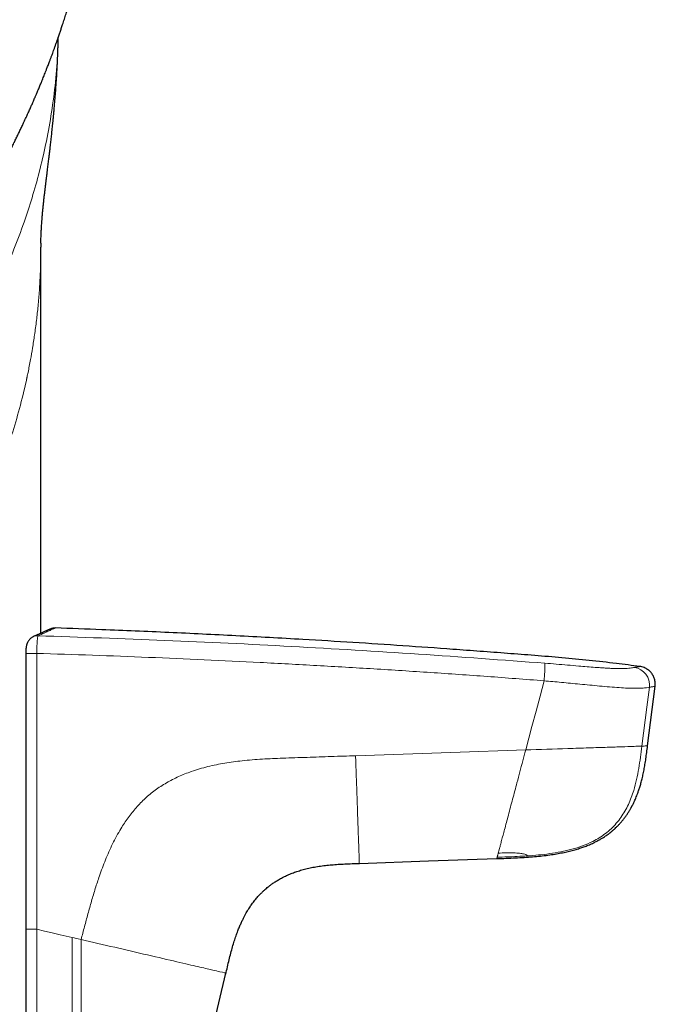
# Model space of a CAD drawing. Header units: millimetres. Extents: x 8 to 771, y 12 to 732.
# Tile 23 of 74: x 208 to 226, y 485 to 513. Entities that reach past the tile are written whole.
import ezdxf

# ---------------------------------------------------------------- set-up
doc = ezdxf.new("R2010")
doc.units = ezdxf.units.MM

msp = doc.modelspace()

# ---------------------------------------------------------------- linework, layer by layer
at = {"color": 8, "linetype": 'Continuous', "lineweight": 0}
msp.add_line((209.23, 512.309), (209.215, 511.841), dxfattribs=at)
at = {"color": 7, "linetype": 'Continuous', "lineweight": 30}
for p, q in [((208.741, 506.523), (208.741, 506.412)), ((208.743, 495.528), (208.743, 506.412)), ((225.835, 492.353), (226.048, 494.033)), ((210.274, 470.079), (213.951, 485.953))]:
    msp.add_line(p, q, dxfattribs=at)
at = {"color": 7, "linetype": 'Continuous', "lineweight": 30, "flags": 128}
for points in [[(208.53, 495.432), (208.51, 495.422), (208.486, 495.408)], [(208.316, 494.96), (208.317, 491.422), (208.318, 487.188)], [(217.715, 489.044), (219.663, 489.112), (221.588, 489.179)]]:
    msp.add_lwpolyline(points, dxfattribs=at)
at = {"color": 8, "linetype": 'Continuous', "lineweight": 0, "flags": 128}
for points in [[(208.625, 494.96), (208.627, 490.608), (208.627, 487.188)], [(222.401, 492.239), (222.578, 492.902), (222.692, 493.331), (222.806, 493.759), (222.92, 494.188)], [(225.887, 494.006), (225.815, 493.443), (225.768, 493.078), (225.722, 492.713), (225.675, 492.348)], [(217.609, 492.078), (220.293, 492.168), (222.401, 492.239)], [(209.625, 486.956), (209.286, 487.035), (209.066, 487.086), (208.847, 487.137), (208.627, 487.188)], [(209.875, 486.898), (209.79, 486.918), (209.735, 486.931), (209.68, 486.944), (209.625, 486.956)]]:
    msp.add_lwpolyline(points, dxfattribs=at)
at = {"color": 8, "linetype": 'Continuous', "lineweight": 0}
for centre, radius, start, end in [((208.647, 495.17), 0.287, 86.9194, 114.2123), ((208.531, 560.529), 65.569, 269.81142, 270.08271), ((218.522, 494.649), 4.422, 354.0221, 0.4725), ((225.39, 494.068), 0.501, 352.905, 81.9436)]:
    msp.add_arc(centre, radius, start, end, dxfattribs=at)
at = {"color": 7, "linetype": 'Continuous', "lineweight": 30}
for points, knots in [([(207.688, 508.767), (207.694, 508.777), (207.708, 508.805), (207.729, 508.843), (207.75, 508.884), (207.769, 508.922), (207.791, 508.964), (207.816, 509.011), (207.843, 509.065), (207.873, 509.123), (207.902, 509.181), (207.93, 509.235), (207.956, 509.289), (207.983, 509.342), (208.01, 509.397), (208.037, 509.452), (208.065, 509.509), (208.092, 509.563), (208.117, 509.616), (208.141, 509.666), (208.168, 509.721), (208.195, 509.779), (208.221, 509.835), (208.245, 509.884), (208.266, 509.929), (208.285, 509.972), (208.305, 510.015), (208.325, 510.058), (208.346, 510.104), (208.367, 510.15), (208.39, 510.199), (208.413, 510.251), (208.437, 510.305), (208.461, 510.359), (208.483, 510.408), (208.506, 510.46), (208.53, 510.515), (208.555, 510.574), (208.576, 510.622), (208.594, 510.664), (208.61, 510.702), (208.628, 510.745), (208.649, 510.793), (208.671, 510.845), (208.693, 510.899), (208.716, 510.953), (208.737, 511.005), (208.756, 511.052), (208.773, 511.092), (208.79, 511.135), (208.81, 511.185), (208.835, 511.247), (208.862, 511.314), (208.891, 511.388), (208.919, 511.461), (208.945, 511.529), (208.967, 511.585), (208.985, 511.634), (209.001, 511.676), (209.016, 511.714), (209.029, 511.751), (209.043, 511.788), (209.059, 511.831), (209.079, 511.885), (209.103, 511.951), (209.131, 512.028), (209.16, 512.11), (209.189, 512.193), (209.216, 512.269), (209.238, 512.334), (209.258, 512.39), (209.276, 512.443), (209.293, 512.495), (209.311, 512.547), (209.328, 512.6), (209.347, 512.657), (209.369, 512.723), (209.392, 512.796), (209.417, 512.873), (209.441, 512.948), (209.462, 513.018), (209.481, 513.078), (209.496, 513.126), (209.508, 513.165), (209.519, 513.203), (209.531, 513.244), (209.546, 513.293), (209.562, 513.348), (209.578, 513.402), (209.593, 513.452), (209.606, 513.498), (209.618, 513.542), (209.63, 513.581), (209.638, 513.612), (209.646, 513.639), (209.653, 513.664), (209.663, 513.701), (209.678, 513.756), (209.699, 513.829), (209.721, 513.913), (209.745, 514.004), (209.769, 514.095), (209.79, 514.178), (209.811, 514.258), (209.832, 514.344), (209.857, 514.445), (209.879, 514.538), (209.899, 514.62), (209.914, 514.687), (209.929, 514.751), (209.942, 514.809), (209.954, 514.865), (209.967, 514.922), (209.98, 514.983), (209.995, 515.049), (210.01, 515.123), (210.026, 515.195), (210.04, 515.265), (210.053, 515.33), (210.066, 515.394), (210.077, 515.452), (210.086, 515.498), (210.093, 515.533), (210.099, 515.565), (210.105, 515.598), (210.113, 515.639), (210.122, 515.688), (210.138, 515.773), (210.16, 515.895), (210.181, 516.02), (210.197, 516.117), (210.208, 516.181), (210.217, 516.239), (210.224, 516.285), (210.23, 516.32), (210.234, 516.346), (210.238, 516.37), (210.242, 516.398), (210.247, 516.434), (210.254, 516.479), (210.264, 516.547), (210.276, 516.632), (210.29, 516.728), (210.303, 516.828), (210.317, 516.929), (210.329, 517.029), (210.34, 517.119), (210.349, 517.194), (210.356, 517.254), (210.361, 517.302), (210.366, 517.343), (210.37, 517.381), (210.374, 517.419), (210.379, 517.465), (210.385, 517.521), (210.391, 517.587), (210.399, 517.661), (210.407, 517.747), (210.416, 517.848), (210.425, 517.963), (210.435, 518.083), (210.444, 518.206), (210.453, 518.328), (210.46, 518.44), (210.466, 518.541), (210.471, 518.631), (210.475, 518.721), (210.48, 518.81), (210.483, 518.897), (210.487, 518.978), (210.489, 519.051), (210.491, 519.112), (210.493, 519.163), (210.494, 519.203), (210.495, 519.24), (210.496, 519.278), (210.497, 519.323), (210.498, 519.377), (210.5, 519.45), (210.501, 519.542), (210.503, 519.65), (210.503, 519.761), (210.504, 519.871), (210.503, 519.983), (210.503, 520.093), (210.501, 520.201), (210.5, 520.304), (210.498, 520.402), (210.496, 520.493), (210.493, 520.582), (210.49, 520.67), (210.487, 520.754), (210.484, 520.831), (210.481, 520.907), (210.477, 520.99), (210.473, 521.082), (210.467, 521.186), (210.46, 521.305), (210.452, 521.439), (210.442, 521.582), (210.43, 521.736), (210.417, 521.899), (210.401, 522.082), (210.382, 522.278), (210.36, 522.483), (210.337, 522.682), (210.31, 522.902), (210.279, 523.141), (210.242, 523.397), (210.205, 523.641), (210.167, 523.874), (210.129, 524.096), (210.089, 524.313), (210.048, 524.529), (210.003, 524.751), (209.956, 524.979), (209.899, 525.238), (209.832, 525.529), (209.752, 525.853), (209.662, 526.202), (209.56, 526.573), (209.446, 526.964), (209.324, 527.356), (209.195, 527.75), (209.059, 528.146), (208.947, 528.453), (208.865, 528.671), (208.817, 528.798), (208.77, 528.918), (208.726, 529.031), (208.685, 529.135), (208.646, 529.23), (208.61, 529.318), (208.58, 529.391), (208.556, 529.45), (208.536, 529.497), (208.518, 529.54), (208.502, 529.579), (208.488, 529.61), (208.479, 529.633), (208.471, 529.651), (208.463, 529.67), (208.452, 529.696), (208.437, 529.73), (208.418, 529.775), (208.394, 529.83), (208.366, 529.894), (208.333, 529.968), (208.296, 530.052), (208.252, 530.15), (208.203, 530.26), (208.149, 530.376), (208.097, 530.488), (208.04, 530.611), (207.977, 530.742), (207.91, 530.88), (207.847, 531.009), (207.787, 531.13), (207.731, 531.241), (207.678, 531.345), (207.629, 531.442), (207.582, 531.533), (207.537, 531.619), (207.501, 531.688), (207.473, 531.74), (207.455, 531.775), (207.438, 531.807), (207.42, 531.841), (207.398, 531.881), (207.372, 531.929), (207.342, 531.985), (207.307, 532.05), (207.268, 532.122), (207.226, 532.197), (207.185, 532.272), (207.131, 532.369), (207.065, 532.486), (207, 532.6), (206.95, 532.687), (206.915, 532.749), (206.882, 532.804), (206.857, 532.848), (206.837, 532.882), (206.821, 532.909), (206.804, 532.938), (206.783, 532.974), (206.749, 533.031), (206.704, 533.106), (206.652, 533.194), (206.602, 533.276), (206.557, 533.351), (206.515, 533.42), (206.481, 533.474), (206.456, 533.516), (206.437, 533.546), (206.42, 533.573), (206.405, 533.598), (206.391, 533.619), (206.379, 533.638), (206.368, 533.657), (206.356, 533.676), (206.341, 533.699), (206.323, 533.728), (206.301, 533.763), (206.277, 533.801), (206.253, 533.839), (206.23, 533.876), (206.202, 533.919), (206.17, 533.968), (206.136, 534.022), (206.106, 534.068), (206.08, 534.108), (206.057, 534.144), (206.035, 534.178), (206.014, 534.209), (205.993, 534.241), (205.971, 534.276), (205.944, 534.316), (205.914, 534.361), (205.883, 534.408), (205.852, 534.455), (205.822, 534.5), (205.781, 534.561), (205.73, 534.636), (205.682, 534.706), (205.65, 534.754), (205.627, 534.786), (205.602, 534.823), (205.573, 534.866), (205.541, 534.911), (205.511, 534.955), (205.475, 535.007), (205.435, 535.063), (205.394, 535.122), (205.363, 535.166), (205.342, 535.196), (205.327, 535.217), (205.311, 535.239), (205.292, 535.266), (205.269, 535.299), (205.207, 535.385), (205.142, 535.476), (205.074, 535.569), (205.041, 535.613), (205.012, 535.653), (204.988, 535.686), (204.967, 535.714), (204.946, 535.742), (204.923, 535.773), (204.895, 535.811), (204.862, 535.855), (204.828, 535.901), (204.794, 535.947), (204.763, 535.988), (204.734, 536.026), (204.709, 536.059), (204.689, 536.086), (204.663, 536.12), (204.628, 536.166), (204.583, 536.225), (204.535, 536.287), (204.485, 536.353), (204.431, 536.421), (204.378, 536.49), (204.331, 536.549), (204.293, 536.599), (204.262, 536.638), (204.233, 536.675), (204.207, 536.707), (204.183, 536.737), (204.16, 536.767), (204.134, 536.798), (204.106, 536.834), (204.075, 536.873), (204.043, 536.912), (204.011, 536.952), (203.979, 536.991), (203.95, 537.028), (203.924, 537.06), (203.899, 537.09), (203.874, 537.121), (203.847, 537.153), (203.819, 537.187), (203.788, 537.225), (203.752, 537.269), (203.711, 537.319), (203.666, 537.373), (203.62, 537.428), (203.574, 537.484), (203.529, 537.536), (203.487, 537.586), (203.449, 537.631), (203.416, 537.67), (203.386, 537.706), (203.356, 537.741), (203.323, 537.78), (203.286, 537.823), (203.251, 537.864), (203.217, 537.903), (203.186, 537.94), (203.152, 537.979), (203.117, 538.019), (203.08, 538.061), (203.046, 538.101), (203.012, 538.139), (202.98, 538.176), (202.948, 538.212), (202.915, 538.25), (202.879, 538.291), (202.842, 538.333), (202.803, 538.376), (202.765, 538.419), (202.728, 538.46), (202.694, 538.498), (202.663, 538.533), (202.633, 538.567), (202.603, 538.599), (202.574, 538.632), (202.546, 538.663), (202.517, 538.695), (202.486, 538.729), (202.453, 538.765), (202.416, 538.806), (202.374, 538.852), (202.33, 538.9), (202.287, 538.946), (202.246, 538.992), (202.206, 539.035), (202.168, 539.076), (202.133, 539.113), (202.101, 539.147), (202.071, 539.18), (202.043, 539.21), (202.016, 539.238), (201.99, 539.266), (201.96, 539.298), (201.926, 539.334), (201.889, 539.374), (201.849, 539.416), (201.808, 539.46), (201.766, 539.504), (201.727, 539.545), (201.691, 539.582), (201.66, 539.616), (201.632, 539.644), (201.607, 539.67), (201.584, 539.694), (201.559, 539.72), (201.531, 539.75), (201.497, 539.784), (201.459, 539.824), (201.418, 539.866), (201.377, 539.908), (201.336, 539.95), (201.294, 539.993), (201.251, 540.037), (201.207, 540.082), (201.166, 540.123), (201.128, 540.162), (201.093, 540.198), (201.062, 540.228), (201.037, 540.253), (201.015, 540.276), (200.991, 540.3), (200.964, 540.326), (200.934, 540.356), (200.895, 540.395), (200.849, 540.441), (200.798, 540.493), (200.745, 540.545), (200.689, 540.6), (200.637, 540.651), (200.592, 540.695), (200.557, 540.729), (200.526, 540.759), (200.499, 540.785), (200.475, 540.808), (200.451, 540.832), (200.425, 540.856), (200.397, 540.884), (200.367, 540.912), (200.337, 540.941), (200.309, 540.967), (200.283, 540.992), (200.258, 541.016), (200.231, 541.043), (200.204, 541.068), (200.18, 541.09), (200.159, 541.11), (200.138, 541.131), (200.112, 541.155), (200.083, 541.182), (200.054, 541.209), (200.027, 541.235), (200.004, 541.256), (199.982, 541.277), (199.964, 541.294), (199.944, 541.312), (199.92, 541.335), (199.887, 541.366), (199.85, 541.4), (199.814, 541.433), (199.78, 541.464), (199.747, 541.495), (199.712, 541.527), (199.678, 541.558), (199.645, 541.588), (199.612, 541.618), (199.577, 541.65), (199.538, 541.685), (199.499, 541.721), (199.458, 541.758), (199.415, 541.796), (199.372, 541.835), (199.332, 541.871), (199.294, 541.904), (199.257, 541.937), (199.219, 541.97), (199.182, 542.004), (199.144, 542.037), (199.105, 542.07), (199.067, 542.104), (199.029, 542.137), (198.994, 542.167), (198.966, 542.192), (198.944, 542.211), (198.929, 542.224), (198.914, 542.237), (198.899, 542.25), (198.882, 542.265), (198.863, 542.281), (198.838, 542.302), (198.809, 542.327), (198.775, 542.356), (198.741, 542.385), (198.708, 542.413), (198.676, 542.44), (198.642, 542.469), (198.609, 542.497), (198.575, 542.525), (198.543, 542.552), (198.513, 542.577), (198.483, 542.602), (198.45, 542.63), (198.41, 542.663), (198.366, 542.699), (198.324, 542.734), (198.287, 542.764), (198.258, 542.788), (198.234, 542.808), (198.212, 542.826), (198.186, 542.847), (198.158, 542.87), (198.13, 542.892), (198.106, 542.912), (198.083, 542.93), (198.058, 542.95), (198.027, 542.975), (197.991, 543.004), (197.957, 543.031), (197.928, 543.054), (197.904, 543.073), (197.883, 543.089), (197.861, 543.107), (197.839, 543.124), (197.819, 543.14), (197.8, 543.155), (197.781, 543.17), (197.761, 543.185), (197.739, 543.203), (197.714, 543.223), (197.688, 543.243), (197.663, 543.263), (197.636, 543.283), (197.609, 543.304), (197.578, 543.328), (197.545, 543.353), (197.511, 543.379), (197.474, 543.408), (197.436, 543.437), (197.399, 543.465), (197.366, 543.49), (197.336, 543.512), (197.311, 543.532), (197.288, 543.549), (197.266, 543.565), (197.245, 543.581), (197.225, 543.596), (197.203, 543.613), (197.178, 543.631), (197.15, 543.652), (197.121, 543.673), (197.092, 543.695), (197.062, 543.717), (197.018, 543.75), (196.96, 543.792), (196.893, 543.841), (196.85, 543.872), (196.831, 543.885)], [0, 0, 0, 0, 0.000848, 0.002301, 0.003256, 0.004256, 0.005417, 0.006742, 0.008227, 0.009836, 0.011529, 0.013038, 0.01433, 0.015917, 0.0174, 0.018871, 0.020388, 0.022047, 0.023291, 0.024635, 0.026124, 0.027757, 0.029293, 0.030618, 0.031738, 0.032893, 0.034023, 0.035167, 0.036364, 0.037646, 0.03887, 0.040246, 0.04175, 0.043167, 0.044445, 0.045608, 0.047281, 0.048773, 0.05019, 0.051068, 0.052014, 0.053127, 0.054405, 0.055765, 0.057175, 0.058548, 0.059941, 0.061162, 0.062171, 0.063001, 0.064477, 0.066008, 0.067695, 0.069562, 0.071647, 0.073214, 0.074622, 0.07585, 0.076907, 0.07787, 0.078741, 0.079618, 0.080681, 0.081938, 0.08367, 0.085566, 0.087614, 0.08978, 0.091677, 0.093242, 0.094532, 0.095806, 0.097068, 0.098339, 0.099624, 0.100947, 0.102468, 0.104368, 0.106241, 0.108029, 0.109733, 0.111257, 0.112324, 0.113219, 0.114025, 0.115002, 0.11617, 0.117485, 0.118915, 0.119964, 0.121066, 0.122149, 0.123062, 0.123801, 0.124371, 0.124925, 0.125544, 0.12701, 0.128743, 0.130689, 0.132832, 0.135125, 0.137025, 0.138542, 0.140671, 0.143004, 0.145496, 0.147035, 0.148624, 0.150104, 0.151366, 0.152608, 0.15387, 0.155247, 0.156743, 0.158396, 0.160217, 0.161617, 0.163103, 0.164631, 0.165936, 0.166972, 0.167738, 0.168322, 0.169064, 0.169978, 0.171065, 0.172316, 0.175658, 0.179211, 0.180664, 0.182128, 0.183426, 0.184522, 0.185192, 0.185755, 0.186219, 0.186803, 0.187596, 0.188599, 0.189805, 0.192059, 0.194178, 0.196164, 0.198612, 0.200819, 0.202787, 0.204522, 0.205701, 0.206743, 0.207649, 0.208418, 0.209201, 0.210135, 0.211422, 0.212872, 0.214475, 0.216231, 0.218523, 0.221033, 0.223708, 0.226379, 0.229033, 0.231669, 0.233635, 0.235592, 0.237538, 0.239475, 0.241401, 0.243191, 0.244767, 0.24613, 0.247172, 0.248042, 0.248754, 0.249555, 0.250534, 0.25169, 0.253023, 0.255304, 0.257674, 0.260061, 0.262466, 0.264888, 0.267329, 0.269645, 0.271914, 0.274033, 0.276002, 0.277821, 0.279882, 0.281709, 0.283303, 0.284894, 0.286722, 0.288715, 0.290873, 0.29357, 0.296487, 0.299624, 0.302981, 0.306557, 0.310353, 0.314963, 0.319459, 0.323837, 0.328095, 0.333973, 0.339608, 0.345001, 0.350152, 0.355061, 0.359773, 0.364573, 0.369512, 0.374591, 0.379809, 0.386852, 0.394135, 0.401655, 0.410432, 0.419293, 0.428229, 0.43724, 0.446327, 0.455488, 0.458528, 0.461518, 0.464325, 0.466943, 0.469373, 0.471615, 0.473669, 0.475534, 0.476735, 0.477842, 0.478857, 0.479778, 0.480563, 0.481045, 0.481409, 0.481816, 0.482412, 0.483197, 0.484269, 0.485567, 0.48709, 0.488838, 0.49081, 0.493008, 0.495839, 0.498626, 0.501312, 0.503899, 0.507422, 0.510741, 0.513857, 0.516769, 0.519478, 0.521985, 0.524331, 0.526549, 0.528637, 0.530597, 0.531606, 0.532474, 0.533199, 0.533972, 0.534953, 0.536142, 0.53754, 0.539143, 0.540953, 0.54286, 0.544733, 0.546575, 0.550097, 0.553495, 0.555147, 0.556725, 0.558138, 0.559381, 0.560077, 0.560707, 0.561421, 0.562333, 0.563443, 0.565854, 0.568133, 0.570248, 0.572199, 0.573986, 0.575604, 0.576463, 0.57725, 0.577965, 0.578609, 0.57918, 0.57968, 0.580108, 0.580622, 0.581208, 0.581969, 0.582906, 0.583968, 0.584995, 0.585976, 0.586908, 0.588495, 0.589923, 0.591193, 0.59223, 0.593204, 0.594115, 0.594963, 0.595765, 0.596695, 0.597797, 0.599071, 0.600399, 0.601683, 0.602924, 0.604122, 0.606774, 0.609162, 0.609964, 0.610825, 0.611874, 0.613112, 0.614449, 0.61571, 0.616889, 0.618839, 0.620518, 0.621958, 0.62259, 0.623163, 0.623761, 0.624535, 0.625488, 0.62661, 0.632041, 0.633486, 0.634851, 0.636028, 0.637015, 0.637814, 0.63855, 0.63952, 0.640611, 0.641944, 0.643553, 0.644779, 0.646104, 0.647295, 0.648291, 0.649091, 0.649773, 0.651468, 0.653328, 0.655224, 0.657293, 0.65947, 0.661691, 0.663807, 0.665133, 0.666407, 0.667579, 0.668627, 0.669553, 0.670469, 0.671464, 0.67265, 0.673938, 0.675239, 0.676553, 0.677855, 0.679094, 0.680151, 0.681024, 0.682114, 0.683197, 0.684285, 0.685542, 0.687025, 0.688733, 0.690575, 0.6925, 0.694415, 0.696245, 0.697957, 0.699547, 0.700905, 0.702026, 0.703276, 0.704642, 0.706152, 0.707851, 0.709017, 0.710292, 0.711704, 0.713223, 0.714626, 0.71619, 0.717537, 0.718849, 0.72016, 0.721538, 0.723004, 0.724648, 0.726173, 0.727824, 0.729389, 0.730808, 0.732106, 0.73331, 0.73461, 0.735811, 0.737, 0.738183, 0.739455, 0.740858, 0.742424, 0.744188, 0.74613, 0.747984, 0.749674, 0.751462, 0.753061, 0.754508, 0.755879, 0.757183, 0.758466, 0.759465, 0.760572, 0.761865, 0.763342, 0.764954, 0.76665, 0.768532, 0.770346, 0.772087, 0.773666, 0.775045, 0.776243, 0.777306, 0.778272, 0.779348, 0.78059, 0.782034, 0.783759, 0.785647, 0.787491, 0.789288, 0.791066, 0.79313, 0.795099, 0.796933, 0.798653, 0.800275, 0.801724, 0.802723, 0.803677, 0.804755, 0.805961, 0.807314, 0.808838, 0.8113, 0.813591, 0.815939, 0.818543, 0.821275, 0.8231, 0.824742, 0.826146, 0.827378, 0.828481, 0.829465, 0.83069, 0.832033, 0.833438, 0.834818, 0.836211, 0.837261, 0.838442, 0.839756, 0.84109, 0.842189, 0.84304, 0.844033, 0.845211, 0.846575, 0.84814, 0.849227, 0.850366, 0.851387, 0.852261, 0.85299, 0.854125, 0.855684, 0.857571, 0.859261, 0.86071, 0.862351, 0.864018, 0.865664, 0.867157, 0.868596, 0.870281, 0.872201, 0.873987, 0.87589, 0.877945, 0.880068, 0.881946, 0.883624, 0.885376, 0.887221, 0.88894, 0.890716, 0.892536, 0.894397, 0.896219, 0.897876, 0.89933, 0.900201, 0.900934, 0.901561, 0.902267, 0.903082, 0.904006, 0.904972, 0.906603, 0.908106, 0.909836, 0.911315, 0.912845, 0.9144, 0.916101, 0.917582, 0.919179, 0.920646, 0.92188, 0.923461, 0.925365, 0.927567, 0.929587, 0.931363, 0.932884, 0.933718, 0.934756, 0.936023, 0.937433, 0.938731, 0.939902, 0.940946, 0.941879, 0.943571, 0.945303, 0.946945, 0.948422, 0.949343, 0.950336, 0.951404, 0.95249, 0.95345, 0.954359, 0.955155, 0.956086, 0.957182, 0.958403, 0.959599, 0.960756, 0.961923, 0.963164, 0.964613, 0.966272, 0.967979, 0.969537, 0.971371, 0.973038, 0.974545, 0.975982, 0.977236, 0.978365, 0.979466, 0.98054, 0.981474, 0.982423, 0.983591, 0.98501, 0.986302, 0.987713, 0.989134, 0.990557, 0.993949, 0.997327, 1, 1, 1, 1]), ([(208.744, 506.523), (208.744, 506.558), (208.745, 506.637), (208.75, 506.766), (208.757, 506.911), (208.766, 507.065), (208.777, 507.209), (208.788, 507.339), (208.799, 507.453), (208.81, 507.567), (208.822, 507.68), (208.834, 507.789), (208.847, 507.899), (208.86, 508.009), (208.873, 508.119), (208.886, 508.225), (208.898, 508.327), (208.911, 508.425), (208.922, 508.519), (208.933, 508.606), (208.943, 508.686), (208.952, 508.76), (208.961, 508.836), (208.97, 508.905), (208.977, 508.968), (208.984, 509.021), (208.989, 509.065), (208.993, 509.097), (208.995, 509.118), (208.998, 509.139), (209.001, 509.164), (209.004, 509.195), (209.01, 509.244), (209.017, 509.309), (209.026, 509.388), (209.035, 509.467), (209.044, 509.544), (209.052, 509.624), (209.061, 509.705), (209.07, 509.792), (209.08, 509.883), (209.089, 509.978), (209.099, 510.075), (209.108, 510.173), (209.121, 510.312), (209.136, 510.491), (209.154, 510.709), (209.166, 510.883), (209.175, 511.015), (209.181, 511.104), (209.186, 511.178), (209.19, 511.242), (209.193, 511.299), (209.196, 511.36), (209.2, 511.417), (209.202, 511.467), (209.204, 511.508), (209.206, 511.547), (209.208, 511.582), (209.209, 511.613), (209.211, 511.642), (209.212, 511.675), (209.214, 511.715), (209.216, 511.76), (209.218, 511.804), (209.219, 511.841), (209.22, 511.874), (209.222, 511.907), (209.223, 511.943), (209.224, 511.982), (209.225, 512.019), (209.227, 512.052), (209.227, 512.08), (209.228, 512.109), (209.229, 512.142), (209.23, 512.175), (209.231, 512.206), (209.232, 512.23), (209.232, 512.252), (209.233, 512.276), (209.234, 512.299), (209.234, 512.314), (209.234, 512.321)], [0, 0, 0, 0, 0.026344, 0.059833, 0.094779, 0.131189, 0.169067, 0.194667, 0.220899, 0.24706, 0.272255, 0.296482, 0.319741, 0.344358, 0.367793, 0.390048, 0.411125, 0.431028, 0.449758, 0.467322, 0.481737, 0.49532, 0.508455, 0.521248, 0.529473, 0.537586, 0.545523, 0.548468, 0.551298, 0.554014, 0.557116, 0.56127, 0.56602, 0.576535, 0.586806, 0.597193, 0.607749, 0.617177, 0.628556, 0.639984, 0.651587, 0.664411, 0.67762, 0.690502, 0.703342, 0.733121, 0.762627, 0.791838, 0.804594, 0.817275, 0.828944, 0.835905, 0.84409, 0.85304, 0.862022, 0.86882, 0.874483, 0.87994, 0.88545, 0.889725, 0.893819, 0.898355, 0.904112, 0.911616, 0.918537, 0.923794, 0.92858, 0.933467, 0.938975, 0.945, 0.951428, 0.9564, 0.960617, 0.964727, 0.970028, 0.976285, 0.981044, 0.984851, 0.988418, 0.991953, 0.996543, 1, 1, 1, 1]), ([(209.005, 495.645), (209.005, 495.645), (209.006, 495.645), (209.003, 495.644), (208.999, 495.642), (208.993, 495.639), (208.986, 495.636), (208.978, 495.632), (208.969, 495.628), (208.959, 495.624), (208.947, 495.619), (208.935, 495.613), (208.922, 495.607), (208.908, 495.601), (208.895, 495.596), (208.883, 495.59), (208.872, 495.585), (208.863, 495.581), (208.855, 495.578), (208.847, 495.574), (208.838, 495.57), (208.828, 495.566), (208.816, 495.56), (208.803, 495.554), (208.787, 495.547), (208.768, 495.539), (208.747, 495.529), (208.721, 495.518), (208.691, 495.504), (208.657, 495.489), (208.619, 495.472), (208.577, 495.453), (208.546, 495.44), (208.53, 495.432)], [0, 0, 0, 0, 0.026523, 0.074552, 0.120591, 0.164639, 0.206694, 0.246059, 0.283501, 0.31902, 0.352615, 0.390101, 0.424858, 0.456886, 0.486185, 0.512754, 0.536592, 0.551914, 0.565862, 0.580062, 0.595642, 0.612601, 0.63094, 0.654326, 0.679629, 0.706851, 0.73599, 0.773183, 0.813097, 0.855734, 0.901095, 0.949183, 1, 1, 1, 1]), ([(209.006, 495.645), (209.006, 495.645), (209.006, 495.645), (209.004, 495.644), (209, 495.642), (208.994, 495.64), (208.986, 495.636), (208.978, 495.633), (208.969, 495.628), (208.958, 495.624), (208.947, 495.619), (208.935, 495.613), (208.921, 495.607), (208.908, 495.601), (208.895, 495.596), (208.882, 495.59), (208.871, 495.585), (208.862, 495.581), (208.854, 495.577), (208.846, 495.574), (208.838, 495.57), (208.828, 495.566), (208.816, 495.56), (208.802, 495.554), (208.786, 495.547), (208.768, 495.539), (208.754, 495.532), (208.745, 495.528), (208.743, 495.528)], [0, 0, 0, 0, 0.039443, 0.103861, 0.165603, 0.224669, 0.281058, 0.333837, 0.384034, 0.43165, 0.476686, 0.526934, 0.573526, 0.616459, 0.655736, 0.691354, 0.723315, 0.743862, 0.762565, 0.781573, 0.802431, 0.825139, 0.849697, 0.881016, 0.914905, 0.951364, 0.990394, 1, 1, 1, 1]), ([(209.149, 495.675), (209.137, 495.675), (209.113, 495.675), (209.077, 495.67), (209.04, 495.66), (209.017, 495.65), (209.006, 495.645)], [0, 0, 0, 0, 0.226658, 0.467553, 0.724901, 1, 1, 1, 1]), ([(225.617, 494.591), (225.396, 494.62), (224.921, 494.682), (224.19, 494.763), (223.424, 494.838), (222.656, 494.902), (221.888, 494.96), (221.121, 495.018), (220.139, 495.091), (218.944, 495.176), (217.535, 495.268), (215.966, 495.363), (214.238, 495.458), (212.349, 495.55), (210.652, 495.624), (209.586, 495.661), (209.149, 495.677)], [0, 0, 0, 0, 0.040411, 0.087069, 0.133717, 0.180357, 0.226998, 0.273644, 0.320294, 0.405825, 0.49136, 0.576898, 0.691461, 0.806026, 0.92059, 1, 1, 1, 1]), ([(208.53, 495.432), (208.516, 495.425), (208.492, 495.413), (208.462, 495.39), (208.438, 495.369), (208.419, 495.348), (208.4, 495.325), (208.383, 495.298), (208.369, 495.271), (208.359, 495.248), (208.351, 495.227), (208.345, 495.208), (208.339, 495.185), (208.333, 495.16), (208.329, 495.137), (208.326, 495.119), (208.324, 495.103), (208.321, 495.085), (208.319, 495.062), (208.317, 495.034), (208.315, 495), (208.315, 494.974), (208.315, 494.96)], [0, 0, 0, 0, 0.085436, 0.156486, 0.212641, 0.260146, 0.31138, 0.366806, 0.420656, 0.467127, 0.502045, 0.543087, 0.591624, 0.645273, 0.69057, 0.720569, 0.745459, 0.782642, 0.821744, 0.870641, 0.929753, 1, 1, 1, 1]), ([(226.048, 494.033), (226.05, 494.053), (226.054, 494.094), (226.05, 494.157), (226.039, 494.215), (226.023, 494.268), (226.003, 494.315), (225.978, 494.359), (225.949, 494.402), (225.916, 494.441), (225.878, 494.476), (225.838, 494.507), (225.791, 494.537), (225.738, 494.562), (225.678, 494.582), (225.638, 494.589), (225.618, 494.592)], [0, 0, 0, 0, 0.076847, 0.157003, 0.24001, 0.303814, 0.368622, 0.434111, 0.49995, 0.565789, 0.631286, 0.696103, 0.759922, 0.842949, 0.923124, 1, 1, 1, 1]), ([(221.587, 489.179), (221.677, 489.182), (221.852, 489.188), (222.109, 489.199), (222.355, 489.212), (222.589, 489.229), (222.813, 489.25), (223.024, 489.276), (223.219, 489.304), (223.397, 489.336), (223.559, 489.37), (223.71, 489.406), (223.851, 489.446), (223.981, 489.488), (224.105, 489.533), (224.223, 489.581), (224.333, 489.632), (224.43, 489.682), (224.515, 489.729), (224.587, 489.773), (224.648, 489.813), (224.698, 489.848), (224.737, 489.876), (224.766, 489.898), (224.787, 489.915), (224.803, 489.928), (224.819, 489.94), (224.839, 489.957), (224.867, 489.981), (224.903, 490.013), (224.948, 490.055), (225, 490.107), (225.055, 490.166), (225.109, 490.228), (225.163, 490.295), (225.216, 490.366), (225.267, 490.441), (225.306, 490.5), (225.333, 490.546), (225.351, 490.576), (225.366, 490.602), (225.376, 490.621), (225.384, 490.634), (225.389, 490.645), (225.393, 490.652), (225.397, 490.659), (225.402, 490.668), (225.412, 490.687), (225.427, 490.717), (225.447, 490.757), (225.469, 490.804), (225.493, 490.857), (225.519, 490.919), (225.546, 490.989), (225.577, 491.072), (225.609, 491.168), (225.642, 491.279), (225.675, 491.401), (225.706, 491.534), (225.736, 491.678), (225.763, 491.832), (225.788, 491.996), (225.812, 492.171), (225.827, 492.292), (225.835, 492.353)], [0, 0, 0, 0, 0.044226, 0.086607, 0.127172, 0.165944, 0.202906, 0.238022, 0.271274, 0.300113, 0.327375, 0.353048, 0.377136, 0.399654, 0.42062, 0.442583, 0.462562, 0.48054, 0.496513, 0.510484, 0.522458, 0.53244, 0.540436, 0.546448, 0.55048, 0.553491, 0.556692, 0.560551, 0.566504, 0.574553, 0.584702, 0.596956, 0.610909, 0.62448, 0.637375, 0.65351, 0.668427, 0.68212, 0.688505, 0.694567, 0.699771, 0.702939, 0.705477, 0.707385, 0.708665, 0.709626, 0.711293, 0.713964, 0.719854, 0.727997, 0.73613, 0.745701, 0.756706, 0.769146, 0.78302, 0.80026, 0.819297, 0.840122, 0.862719, 0.887074, 0.912716, 0.940079, 0.969174, 1, 1, 1, 1]), ([(213.95, 485.919), (213.967, 485.989), (213.998, 486.126), (214.046, 486.325), (214.093, 486.512), (214.141, 486.687), (214.19, 486.85), (214.24, 487), (214.289, 487.134), (214.337, 487.253), (214.382, 487.357), (214.427, 487.452), (214.469, 487.536), (214.509, 487.611), (214.548, 487.678), (214.583, 487.737), (214.618, 487.792), (214.653, 487.845), (214.69, 487.898), (214.73, 487.953), (214.773, 488.008), (214.816, 488.06), (214.857, 488.107), (214.894, 488.147), (214.929, 488.184), (214.962, 488.217), (214.99, 488.244), (215.011, 488.264), (215.032, 488.284), (215.06, 488.309), (215.099, 488.343), (215.149, 488.384), (215.211, 488.432), (215.284, 488.485), (215.37, 488.542), (215.467, 488.601), (215.575, 488.659), (215.695, 488.715), (215.822, 488.768), (215.957, 488.817), (216.099, 488.86), (216.251, 488.9), (216.411, 488.934), (216.581, 488.963), (216.756, 488.986), (216.936, 489.004), (217.12, 489.018), (217.312, 489.028), (217.511, 489.036), (217.646, 489.041), (217.715, 489.044)], [0, 0, 0, 0, 0.03935, 0.076588, 0.1117, 0.144684, 0.175548, 0.204284, 0.230892, 0.253419, 0.274175, 0.293167, 0.310396, 0.325851, 0.339524, 0.352406, 0.363587, 0.374983, 0.386829, 0.399127, 0.411874, 0.425074, 0.435719, 0.445832, 0.45514, 0.463645, 0.471136, 0.476275, 0.479708, 0.486847, 0.496338, 0.508181, 0.522377, 0.538927, 0.557773, 0.578417, 0.600748, 0.62478, 0.650518, 0.676076, 0.703093, 0.731532, 0.761388, 0.792693, 0.825476, 0.857746, 0.891335, 0.926246, 0.962473, 1, 1, 1, 1]), ([(208.318, 487.188), (208.318, 487.122), (208.318, 486.916), (208.318, 486.574), (208.318, 486.164), (208.318, 485.765), (208.318, 485.377), (208.319, 485), (208.319, 484.634), (208.32, 484.273), (208.32, 483.918), (208.321, 483.57), (208.323, 483.234), (208.324, 482.91), (208.326, 482.598), (208.328, 482.298), (208.33, 482.01), (208.332, 481.735), (208.334, 481.472), (208.337, 481.221), (208.339, 480.982), (208.342, 480.76), (208.344, 480.553), (208.347, 480.362), (208.349, 480.181), (208.352, 480.011), (208.354, 479.857), (208.357, 479.717), (208.359, 479.591), (208.361, 479.472), (208.363, 479.356), (208.365, 479.238), (208.368, 479.117), (208.371, 478.955), (208.375, 478.75), (208.381, 478.499), (208.387, 478.246), (208.393, 477.991), (208.4, 477.735), (208.407, 477.47), (208.415, 477.196), (208.424, 476.912), (208.434, 476.622), (208.445, 476.326), (208.457, 476.024), (208.469, 475.719), (208.482, 475.416), (208.495, 475.121), (208.508, 474.835), (208.522, 474.56), (208.535, 474.292), (208.549, 474.03), (208.562, 473.774), (208.576, 473.525), (208.59, 473.283), (208.604, 473.049), (208.617, 472.823), (208.63, 472.603), (208.644, 472.391), (208.656, 472.185), (208.669, 471.983), (208.682, 471.778), (208.696, 471.57), (208.708, 471.377), (208.72, 471.197), (208.731, 471.033), (208.742, 470.869), (208.753, 470.707), (208.763, 470.573), (208.77, 470.469), (208.775, 470.395), (208.78, 470.33), (208.784, 470.273), (208.788, 470.223), (208.791, 470.181), (208.794, 470.145), (208.796, 470.116), (208.797, 470.094), (208.799, 470.078), (208.8, 470.064), (208.801, 470.051), (208.801, 470.039), (208.803, 470.025), (208.804, 470.006), (208.806, 469.983), (208.808, 469.953), (208.81, 469.919), (208.813, 469.881), (208.816, 469.839), (208.819, 469.794), (208.823, 469.746), (208.826, 469.698), (208.83, 469.649), (208.833, 469.605), (208.835, 469.566), (208.838, 469.533), (208.839, 469.508), (208.84, 469.49), (208.841, 469.479), (208.842, 469.475), (208.842, 469.476), (208.842, 469.476)], [0, 0, 0, 0, 0.010092, 0.031623, 0.0526, 0.073021, 0.092886, 0.112193, 0.130941, 0.149128, 0.167579, 0.185411, 0.202625, 0.219218, 0.235191, 0.250542, 0.265271, 0.279377, 0.29286, 0.30572, 0.317956, 0.329568, 0.339945, 0.349767, 0.359034, 0.367746, 0.375903, 0.382837, 0.389312, 0.395329, 0.401178, 0.40722, 0.413456, 0.419886, 0.432178, 0.445123, 0.45872, 0.471412, 0.484625, 0.498358, 0.512607, 0.527366, 0.542634, 0.557958, 0.573759, 0.59, 0.606085, 0.621807, 0.636896, 0.65164, 0.66604, 0.680101, 0.6941, 0.70775, 0.721055, 0.734017, 0.746638, 0.758932, 0.771239, 0.782554, 0.794191, 0.80614, 0.818393, 0.830939, 0.841, 0.851237, 0.86165, 0.872241, 0.882973, 0.888685, 0.89391, 0.898648, 0.902898, 0.90666, 0.909935, 0.912722, 0.915021, 0.916832, 0.918164, 0.919068, 0.920257, 0.921209, 0.922323, 0.92374, 0.92586, 0.928439, 0.931477, 0.934975, 0.938936, 0.943367, 0.948277, 0.953664, 0.959521, 0.965839, 0.97145, 0.977371, 0.983599, 0.988475, 0.993533, 0.998782, 1, 1, 1, 1])]:
    msp.add_open_spline(points, degree=3, knots=knots, dxfattribs=at)
at = {"color": 8, "linetype": 'Continuous', "lineweight": 0}
for points, knots in [([(209.215, 511.841), (209.194, 511.545), (209.152, 510.966), (209.035, 510.116), (208.887, 509.307), (208.707, 508.537), (208.503, 507.808), (208.266, 507.083), (207.998, 506.366), (207.699, 505.662), (207.392, 505.014), (207.145, 504.537), (206.967, 504.213), (206.86, 504.025), (206.752, 503.837), (206.641, 503.652), (206.529, 503.468), (206.415, 503.286), (206.13, 502.842), (205.677, 502.186), (205.02, 501.34), (204.32, 500.525), (203.547, 499.714), (202.696, 498.915), (201.944, 498.279), (201.309, 497.783), (200.802, 497.409), (200.286, 497.049), (199.761, 496.703), (199.228, 496.371), (198.688, 496.054), (198.007, 495.678), (197.177, 495.255), (196.188, 494.803), (195.185, 494.395), (194.222, 494.048), (193.302, 493.755), (192.428, 493.508), (191.545, 493.29), (190.656, 493.102), (189.686, 492.929), (188.636, 492.781), (187.506, 492.669), (186.375, 492.599), (185.62, 492.59), (185.243, 492.586)], [0, 0, 0, 0, 0.032496, 0.063643, 0.093441, 0.12189, 0.148991, 0.174745, 0.203367, 0.230118, 0.254999, 0.278012, 0.28542, 0.292784, 0.300104, 0.30738, 0.314612, 0.321801, 0.328946, 0.367462, 0.400744, 0.432987, 0.470028, 0.505622, 0.539785, 0.558287, 0.576551, 0.594581, 0.612379, 0.62995, 0.647298, 0.664425, 0.693879, 0.722695, 0.750898, 0.778513, 0.80147, 0.824197, 0.846714, 0.869037, 0.891186, 0.918655, 0.945921, 0.973023, 1, 1, 1, 1]), ([(208.741, 506.412), (208.741, 506.331), (208.743, 506.081), (208.729, 505.673), (208.703, 505.198), (208.666, 504.759), (208.621, 504.341), (208.569, 503.946), (208.512, 503.579), (208.461, 503.285), (208.418, 503.057), (208.385, 502.892), (208.362, 502.785), (208.35, 502.729), (208.347, 502.713), (208.343, 502.697), (208.34, 502.681), (208.337, 502.666), (208.277, 502.392), (208.149, 501.87), (207.929, 501.115), (207.684, 500.394), (207.451, 499.788), (207.24, 499.289), (207.059, 498.889), (206.872, 498.497), (206.665, 498.092), (206.387, 497.577), (206.029, 496.964), (205.59, 496.282), (205.23, 495.768), (204.965, 495.411), (204.804, 495.201), (204.642, 494.994), (204.478, 494.79), (204.312, 494.59), (204.145, 494.392), (203.843, 494.044), (203.393, 493.555), (202.777, 492.937), (202.139, 492.347), (201.481, 491.785), (200.805, 491.252), (200.085, 490.726), (199.322, 490.212), (198.514, 489.714), (197.853, 489.342), (197.356, 489.079), (197.028, 488.912), (196.699, 488.75), (196.368, 488.594), (196.037, 488.443), (195.489, 488.204), (194.715, 487.892), (193.7, 487.533), (192.669, 487.215), (191.627, 486.94), (190.574, 486.707), (189.514, 486.516), (188.449, 486.368), (187.38, 486.263), (186.312, 486.197), (185.599, 486.189), (185.243, 486.184)], [0, 0, 0, 0, 0.008626, 0.026795, 0.043723, 0.059411, 0.073858, 0.088567, 0.101719, 0.113316, 0.120117, 0.126241, 0.131069, 0.131662, 0.132247, 0.132822, 0.133388, 0.133946, 0.134494, 0.163008, 0.190419, 0.216728, 0.241936, 0.257218, 0.272065, 0.286478, 0.301107, 0.317742, 0.344859, 0.371219, 0.396825, 0.405279, 0.413648, 0.421932, 0.430131, 0.438245, 0.446275, 0.454221, 0.481042, 0.507317, 0.533053, 0.558258, 0.582939, 0.607105, 0.633568, 0.659409, 0.684642, 0.694392, 0.704051, 0.713621, 0.723103, 0.732496, 0.741804, 0.769064, 0.795917, 0.822393, 0.848524, 0.874343, 0.899884, 0.925184, 0.950278, 0.975204, 1, 1, 1, 1]), ([(209.149, 495.675), (209.145, 495.674), (209.138, 495.67), (209.077, 495.643), (208.98, 495.6), (208.846, 495.539), (208.724, 495.484), (208.663, 495.457)], [0, 0, 0, 0, 0.199446, 0.399416, 0.599481, 0.799665, 1, 1, 1, 1]), ([(208.663, 495.457), (208.661, 495.452), (208.657, 495.443), (208.651, 495.408), (208.645, 495.36), (208.64, 495.298), (208.635, 495.226), (208.631, 495.144), (208.627, 495.055), (208.626, 494.992), (208.625, 494.96)], [0, 0, 0, 0, 0.126121, 0.25043, 0.373935, 0.497216, 0.620693, 0.744914, 0.870825, 1, 1, 1, 1]), ([(208.663, 495.457), (209.854, 495.417), (212.237, 495.337), (215.809, 495.162), (219.378, 494.95), (221.755, 494.773), (222.944, 494.685)], [0, 0, 0, 0, 0.250017, 0.500038, 0.750044, 1, 1, 1, 1]), ([(222.92, 494.188), (222.387, 494.23), (221.321, 494.313), (219.721, 494.424), (218.121, 494.526), (216.521, 494.62), (214.929, 494.706), (213.346, 494.782), (211.773, 494.85), (210.199, 494.911), (209.15, 494.944), (208.625, 494.96)], [0, 0, 0, 0, 0.1119983, 0.223999, 0.3360013, 0.4480028, 0.5600011, 0.6700006, 0.7800013, 0.8900017, 1, 1, 1, 1]), ([(222.944, 494.685), (223.049, 494.676), (223.261, 494.659), (223.579, 494.632), (223.869, 494.607), (224.13, 494.585), (224.335, 494.569), (224.506, 494.556), (224.644, 494.547), (224.772, 494.54), (224.886, 494.536), (224.986, 494.533), (225.087, 494.532), (225.182, 494.534), (225.275, 494.539), (225.353, 494.546), (225.413, 494.555), (225.444, 494.561), (225.46, 494.564)], [0, 0, 0, 0, 0.083137, 0.166335, 0.249637, 0.312583, 0.375494, 0.417135, 0.458558, 0.50004, 0.541614, 0.58313, 0.624819, 0.687667, 0.750355, 0.833295, 0.916558, 1, 1, 1, 1]), ([(225.46, 494.564), (225.479, 494.567), (225.516, 494.574), (225.558, 494.581), (225.59, 494.587), (225.61, 494.59), (225.619, 494.592), (225.617, 494.592), (225.617, 494.592)], [0, 0, 0, 0, 0.186981, 0.373677, 0.560226, 0.746767, 0.933439, 1, 1, 1, 1]), ([(225.887, 494.006), (225.863, 494.002), (225.812, 493.993), (225.705, 493.984), (225.577, 493.978), (225.447, 493.976), (225.269, 493.98), (225.041, 493.995), (224.775, 494.016), (224.491, 494.041), (224.209, 494.067), (223.849, 494.102), (223.419, 494.145), (223.082, 494.174), (222.92, 494.188)], [0, 0, 0, 0, 0.1111585, 0.2301414, 0.2932691, 0.3590652, 0.4282199, 0.5026179, 0.5764477, 0.6453423, 0.7110244, 0.7739363, 0.8914292, 1, 1, 1, 1]), ([(226.047, 494.033), (226.047, 494.033), (226.047, 494.033), (226.035, 494.031), (226.014, 494.027), (225.982, 494.022), (225.941, 494.015), (225.905, 494.009), (225.887, 494.006)], [0, 0, 0, 0, 0.119813, 0.295815, 0.471832, 0.647866, 0.823921, 1, 1, 1, 1]), ([(221.629, 489.334), (221.634, 489.352), (221.644, 489.39), (221.664, 489.468), (221.69, 489.566), (221.722, 489.686), (221.761, 489.83), (221.806, 490), (221.857, 490.193), (221.913, 490.403), (221.972, 490.624), (222.032, 490.852), (222.094, 491.083), (222.162, 491.341), (222.237, 491.623), (222.319, 491.931), (222.374, 492.136), (222.401, 492.239)], [0, 0, 0, 0, 0.06369, 0.127353, 0.190328, 0.252258, 0.313199, 0.373762, 0.434885, 0.497036, 0.560161, 0.623813, 0.687277, 0.750152, 0.833505, 0.916717, 1, 1, 1, 1]), ([(222.401, 492.239), (222.799, 492.252), (223.397, 492.272), (224.175, 492.298), (224.718, 492.316), (225.137, 492.33), (225.424, 492.34), (225.588, 492.345), (225.646, 492.347), (225.675, 492.348)], [0, 0, 0, 0, 0.250355, 0.376715, 0.50042, 0.62407, 0.749642, 0.874729, 1, 1, 1, 1]), ([(225.675, 492.348), (225.662, 492.243), (225.635, 492.033), (225.588, 491.719), (225.528, 491.406), (225.458, 491.133), (225.379, 490.898), (225.297, 490.703), (225.2, 490.515), (225.086, 490.337), (224.957, 490.17), (224.811, 490.018), (224.65, 489.883), (224.476, 489.764), (224.262, 489.644), (224.004, 489.532), (223.701, 489.437), (223.392, 489.367), (223.078, 489.316), (222.762, 489.279), (222.55, 489.263), (222.444, 489.255)], [0, 0, 0, 0, 0.062444, 0.124888, 0.187398, 0.24994, 0.291577, 0.333212, 0.374938, 0.416673, 0.458324, 0.499872, 0.541397, 0.58301, 0.624721, 0.687241, 0.749626, 0.812112, 0.874706, 0.937357, 1, 1, 1, 1]), ([(225.675, 492.348), (225.72, 492.35), (225.808, 492.353), (225.843, 492.353), (225.835, 492.353), (225.835, 492.353)], [0, 0, 0, 0, 0.499918, 0.999927, 1, 1, 1, 1]), ([(209.875, 486.898), (209.908, 487.019), (209.972, 487.259), (210.068, 487.62), (210.169, 487.979), (210.276, 488.337), (210.378, 488.65), (210.475, 488.921), (210.563, 489.148), (210.658, 489.372), (210.762, 489.593), (210.875, 489.81), (210.987, 490.005), (211.096, 490.177), (211.2, 490.328), (211.311, 490.474), (211.428, 490.614), (211.551, 490.748), (211.681, 490.876), (211.818, 490.995), (211.964, 491.109), (212.119, 491.215), (212.282, 491.315), (212.451, 491.407), (212.624, 491.49), (212.8, 491.565), (212.997, 491.639), (213.212, 491.709), (213.448, 491.773), (213.686, 491.826), (213.926, 491.87), (214.168, 491.906), (214.425, 491.937), (214.696, 491.962), (214.983, 491.983), (215.27, 491.998), (215.689, 492.015), (216.241, 492.031), (216.924, 492.055), (217.381, 492.07), (217.609, 492.078)], [0, 0, 0, 0, 0.035184, 0.070372, 0.105552, 0.140714, 0.175858, 0.198852, 0.221832, 0.244806, 0.267794, 0.290824, 0.313904, 0.331216, 0.348508, 0.365764, 0.382978, 0.400151, 0.417292, 0.434418, 0.451554, 0.469535, 0.487556, 0.505618, 0.523717, 0.541839, 0.559965, 0.583004, 0.606007, 0.629002, 0.652007, 0.675025, 0.698048, 0.725166, 0.752255, 0.779331, 0.806406, 0.8709, 0.935444, 1, 1, 1, 1]), ([(217.715, 489.044), (217.715, 489.044), (217.715, 489.042), (217.714, 489.049), (217.714, 489.062), (217.714, 489.073), (217.713, 489.088), (217.711, 489.134), (217.708, 489.222), (217.704, 489.355), (217.699, 489.49), (217.695, 489.614), (217.689, 489.764), (217.683, 489.937), (217.677, 490.128), (217.667, 490.397), (217.655, 490.754), (217.64, 491.193), (217.624, 491.635), (217.614, 491.93), (217.609, 492.078)], [0, 0, 0, 0, 0.0010269, 0.0841688, 0.1671702, 0.2498523, 0.3324802, 0.4159741, 0.5007713, 0.5631799, 0.5937517, 0.6241028, 0.6546617, 0.6857365, 0.7172545, 0.7489532, 0.8117952, 0.8744524, 0.9371921, 1, 1, 1, 1]), ([(221.588, 489.18), (221.588, 489.18), (221.587, 489.179), (221.589, 489.186), (221.593, 489.2), (221.596, 489.211), (221.597, 489.217)], [0, 0, 0, 0, 0.120123, 0.413472, 0.706742, 1, 1, 1, 1]), ([(221.629, 489.334), (221.625, 489.32), (221.617, 489.292), (221.61, 489.264), (221.605, 489.245), (221.601, 489.232), (221.599, 489.223), (221.598, 489.219), (221.597, 489.217)], [0, 0, 0, 0, 0.166643, 0.333347, 0.499977, 0.666617, 0.8333, 1, 1, 1, 1]), ([(221.597, 489.217), (221.692, 489.22), (221.88, 489.227), (222.162, 489.238), (222.35, 489.249), (222.444, 489.255)], [0, 0, 0, 0, 0.3333472, 0.6666888, 1, 1, 1, 1]), ([(222.444, 489.255), (222.444, 489.261), (222.443, 489.27), (222.406, 489.293), (222.347, 489.312), (222.256, 489.327), (222.152, 489.335), (222.027, 489.339), (221.85, 489.34), (221.702, 489.336), (221.629, 489.334)], [0, 0, 0, 0, 0.24971, 0.377123, 0.505078, 0.627082, 0.686826, 0.747597, 0.873569, 1, 1, 1, 1]), ([(208.318, 487.188), (208.319, 487.188), (208.322, 487.188), (208.346, 487.188), (208.385, 487.188), (208.438, 487.188), (208.5, 487.188), (208.564, 487.188), (208.607, 487.188), (208.627, 487.188)], [0, 0, 0, 0, 0.11758, 0.267647, 0.422104, 0.576561, 0.726629, 0.868623, 1, 1, 1, 1]), ([(208.627, 487.188), (208.627, 486.536), (208.627, 485.229), (208.63, 483.266), (208.643, 481.3), (208.669, 479.333), (208.709, 477.617), (208.758, 476.157), (208.809, 474.953), (208.867, 473.769), (208.926, 472.742), (208.981, 471.861), (209.028, 471.125), (209.07, 470.489), (209.107, 469.967), (209.13, 469.636), (209.145, 469.421), (209.153, 469.297), (209.158, 469.22), (209.158, 469.219), (209.158, 469.218)], [0, 0, 0, 0, 0.098053, 0.196438, 0.295013, 0.39374, 0.492754, 0.554745, 0.6167, 0.678731, 0.741089, 0.783124, 0.825551, 0.868525, 0.901366, 0.934788, 0.952023, 0.969627, 0.987448, 1, 1, 1, 1]), ([(209.625, 486.956), (209.625, 486.138), (209.623, 484.499), (209.615, 482.042), (209.611, 479.587), (209.617, 477.417), (209.635, 475.538), (209.663, 473.96), (209.702, 472.562), (209.746, 471.354), (209.781, 470.508), (209.805, 469.939), (209.821, 469.592), (209.832, 469.333), (209.835, 469.28), (209.836, 469.254)], [0, 0, 0, 0, 0.125009, 0.250199, 0.375157, 0.500214, 0.583669, 0.666974, 0.750295, 0.812906, 0.875303, 0.906609, 0.938158, 0.969345, 1, 1, 1, 1]), ([(210.275, 470.078), (210.274, 470.093), (210.272, 470.122), (210.251, 470.419), (210.209, 471.013), (210.146, 471.948), (210.065, 473.307), (209.982, 475.15), (209.912, 477.72), (209.881, 480.6), (209.876, 483.748), (209.875, 485.848), (209.875, 486.898)], [0, 0, 0, 0, 0.030599, 0.061754, 0.124591, 0.187133, 0.249615, 0.374553, 0.499679, 0.666359, 0.833179, 1, 1, 1, 1]), ([(213.958, 485.951), (213.928, 485.958), (213.884, 485.968), (213.576, 486.04), (213.204, 486.126), (212.617, 486.262), (211.761, 486.461), (210.824, 486.679), (210.193, 486.825), (209.877, 486.898)], [0, 0, 0, 0, 0.2509782, 0.3763324, 0.5026353, 0.6269344, 0.7507078, 0.8751807, 1, 1, 1, 1])]:
    msp.add_open_spline(points, degree=3, knots=knots, dxfattribs=at)

doc.saveas('drawing.dxf')
